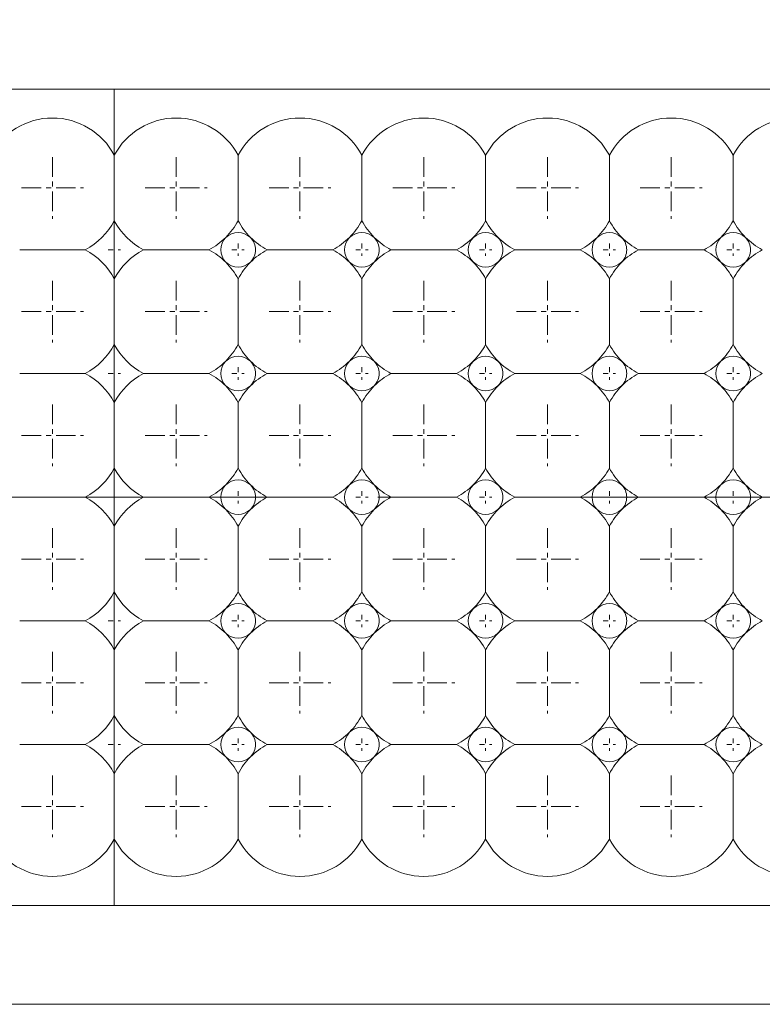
# Model space of a CAD drawing. Header units: millimetres. Extents: x -201 to 202, y 143 to 428.
# Tile 9 of 28: x -65 to -50, y 275 to 295. Entities that reach past the tile are written whole.
import ezdxf

# ---------------------------------------------------------------- set-up
doc = ezdxf.new("R2010")
doc.units = ezdxf.units.MM
doc.header["$LTSCALE"] = 0.25
doc.linetypes.add('CENTER', pattern=[50.8, 31.75, -6.35, 6.35, -6.35])
for name, color, linetype, lineweight in [('BASE', 7, 'Continuous', 20), ('CENTER', 1, 'CENTER', 9), ('DIMENSION', 6, 'Continuous', 9), ('LED LENS', 7, 'Continuous', 20)]:
    doc.layers.add(name, color=color, linetype=linetype, lineweight=lineweight)
doc.styles.add('VS Standard', font='msgothic.ttc', dxfattribs={"height": 3})
doc.dimstyles.new('VS Standard x0.5', dxfattribs={"dimtxt": 3, "dimasz": 3, "dimexe": 0.5, "dimexo": 0.8, "dimgap": 0.5, "dimtad": 3, "dimlfac": 2, "dimrnd": 0.0001, "dimzin": 9, "dimdsep": 46, "dimtxsty": 'VS Standard', "dimcen": 0, "dimaunit": 1, "dimadec": 0, "dimazin": 2, "dimtfac": 1, "dimtmove": 0, "dimatfit": 3, "dimfxl": 1, "dimtolj": 1, "dimtzin": 0, "dimarcsym": 0})

# ---------------------------------------------------------------- blocks, each defined once
blk = doc.blocks.new('*D222')
at = {"layer": 'Defpoints', "color": 0}
for p in [(38.235, 325.775), (-115.265, 290.869), (38.235, 290.869)]:
    blk.add_point(p, dxfattribs=at)
at = {"layer": 'DIMENSION', "color": 0, "lineweight": -2}
for p, q in [((-115.265, 291.669), (-115.265, 326.275)), ((38.235, 291.669), (38.235, 326.275)), ((-112.265, 325.775), (35.235, 325.775))]:
    blk.add_line(p, q, dxfattribs=at)
at = {"layer": 'DIMENSION', "color": 0}
for points in [[(-112.265, 326.275), (-112.265, 325.275), (-115.265, 325.775)], [(35.235, 325.275), (35.235, 326.275), (38.235, 325.775)]]:
    blk.add_solid(points, dxfattribs=at)
at = {"layer": 'DIMENSION', "color": 0, "insert": (-38.515, 328.027), "char_height": 3, "attachment_point": 5, "style": 'VS Standard'}
blk.add_mtext('\\A1;\\A1;(307)', dxfattribs=at)

msp = doc.modelspace()

# ---------------------------------------------------------------- linework, layer by layer
at = {"layer": 'BASE'}
for p, q in [((36.4858, 293.6194), (-113.5142, 293.6194)), ((-113.5142, 277.1194), (36.4858, 277.1194)), ((36.4858, 275.1194), (-113.5142, 275.1194))]:
    msp.add_line(p, q, dxfattribs=at)
at = {"layer": 'CENTER', "ltscale": 0.05}
for p, q in [((-64.7642, 292.2444), (-64.7642, 290.9944)), ((-62.2642, 292.2444), (-62.2642, 290.9944)), ((-59.7642, 292.2444), (-59.7642, 290.9944)), ((-57.2642, 292.2444), (-57.2642, 290.9944)), ((-54.7642, 292.2444), (-54.7642, 290.9944)), ((-52.2642, 292.2444), (-52.2642, 290.9944)), ((-65.3892, 291.6194), (-64.1392, 291.6194)), ((-62.8892, 291.6194), (-61.6392, 291.6194)), ((-60.3892, 291.6194), (-59.1392, 291.6194)), ((-57.8892, 291.6194), (-56.6392, 291.6194)), ((-55.3892, 291.6194), (-54.1392, 291.6194)), ((-52.8892, 291.6194), (-51.6392, 291.6194)), ((-64.7642, 289.7444), (-64.7642, 288.4944)), ((-62.2642, 289.7444), (-62.2642, 288.4944)), ((-59.7642, 289.7444), (-59.7642, 288.4944)), ((-57.2642, 289.7444), (-57.2642, 288.4944)), ((-54.7642, 289.7444), (-54.7642, 288.4944)), ((-52.2642, 289.7444), (-52.2642, 288.4944)), ((-65.3892, 289.1194), (-64.1392, 289.1194)), ((-62.8892, 289.1194), (-61.6392, 289.1194)), ((-60.3892, 289.1194), (-59.1392, 289.1194)), ((-57.8892, 289.1194), (-56.6392, 289.1194)), ((-55.3892, 289.1194), (-54.1392, 289.1194)), ((-52.8892, 289.1194), (-51.6392, 289.1194)), ((-64.7642, 287.2444), (-64.7642, 285.9944)), ((-62.2642, 287.2444), (-62.2642, 285.9944)), ((-59.7642, 287.2444), (-59.7642, 285.9944)), ((-57.2642, 287.2444), (-57.2642, 285.9944)), ((-54.7642, 287.2444), (-54.7642, 285.9944)), ((-52.2642, 287.2444), (-52.2642, 285.9944)), ((-65.3892, 286.6194), (-64.1392, 286.6194)), ((-62.8892, 286.6194), (-61.6392, 286.6194)), ((-60.3892, 286.6194), (-59.1392, 286.6194)), ((-57.8892, 286.6194), (-56.6392, 286.6194)), ((-55.3892, 286.6194), (-54.1392, 286.6194)), ((-52.8892, 286.6194), (-51.6392, 286.6194)), ((-64.7642, 284.7444), (-64.7642, 283.4944)), ((-62.2642, 284.7444), (-62.2642, 283.4944)), ((-59.7642, 284.7444), (-59.7642, 283.4944)), ((-57.2642, 284.7444), (-57.2642, 283.4944)), ((-54.7642, 284.7444), (-54.7642, 283.4944)), ((-52.2642, 284.7444), (-52.2642, 283.4944)), ((-65.3892, 284.1194), (-64.1392, 284.1194)), ((-62.8892, 284.1194), (-61.6392, 284.1194)), ((-60.3892, 284.1194), (-59.1392, 284.1194)), ((-57.8892, 284.1194), (-56.6392, 284.1194)), ((-55.3892, 284.1194), (-54.1392, 284.1194)), ((-52.8892, 284.1194), (-51.6392, 284.1194)), ((-64.7642, 282.2444), (-64.7642, 280.9944)), ((-62.2642, 282.2444), (-62.2642, 280.9944)), ((-59.7642, 282.2444), (-59.7642, 280.9944)), ((-57.2642, 282.2444), (-57.2642, 280.9944)), ((-54.7642, 282.2444), (-54.7642, 280.9944)), ((-52.2642, 282.2444), (-52.2642, 280.9944)), ((-65.3892, 281.6194), (-64.1392, 281.6194)), ((-62.8892, 281.6194), (-61.6392, 281.6194)), ((-60.3892, 281.6194), (-59.1392, 281.6194)), ((-57.8892, 281.6194), (-56.6392, 281.6194)), ((-55.3892, 281.6194), (-54.1392, 281.6194)), ((-52.8892, 281.6194), (-51.6392, 281.6194)), ((-64.7642, 279.7444), (-64.7642, 278.4944)), ((-62.2642, 279.7444), (-62.2642, 278.4944)), ((-59.7642, 279.7444), (-59.7642, 278.4944)), ((-57.2642, 279.7444), (-57.2642, 278.4944)), ((-54.7642, 279.7444), (-54.7642, 278.4944)), ((-52.2642, 279.7444), (-52.2642, 278.4944)), ((-65.3892, 279.1194), (-64.1392, 279.1194)), ((-62.8892, 279.1194), (-61.6392, 279.1194)), ((-60.3892, 279.1194), (-59.1392, 279.1194)), ((-57.8892, 279.1194), (-56.6392, 279.1194)), ((-55.3892, 279.1194), (-54.1392, 279.1194)), ((-52.8892, 279.1194), (-51.6392, 279.1194))]:
    msp.add_line(p, q, dxfattribs=at)
at = {"layer": 'CENTER', "ltscale": 0.01}
for p, q in [((-63.6392, 290.3694), (-63.3892, 290.3694)), ((-63.5142, 290.4944), (-63.5142, 290.2444)), ((-61.1392, 290.3694), (-60.8892, 290.3694)), ((-61.0142, 290.4944), (-61.0142, 290.2444)), ((-58.6392, 290.3694), (-58.3892, 290.3694)), ((-58.5142, 290.4944), (-58.5142, 290.2444)), ((-56.1392, 290.3694), (-55.8892, 290.3694)), ((-56.0142, 290.4944), (-56.0142, 290.2444)), ((-53.6392, 290.3694), (-53.3892, 290.3694)), ((-53.5142, 290.4944), (-53.5142, 290.2444)), ((-51.1392, 290.3694), (-50.8892, 290.3694)), ((-51.0142, 290.4944), (-51.0142, 290.2444)), ((-63.5142, 287.9944), (-63.5142, 287.7444)), ((-61.0142, 287.9944), (-61.0142, 287.7444)), ((-58.5142, 287.9944), (-58.5142, 287.7444)), ((-56.0142, 287.9944), (-56.0142, 287.7444)), ((-53.5142, 287.9944), (-53.5142, 287.7444)), ((-51.0142, 287.9944), (-51.0142, 287.7444)), ((-63.6392, 287.8694), (-63.3892, 287.8694)), ((-61.1392, 287.8694), (-60.8892, 287.8694)), ((-58.6392, 287.8694), (-58.3892, 287.8694)), ((-56.1392, 287.8694), (-55.8892, 287.8694)), ((-53.6392, 287.8694), (-53.3892, 287.8694)), ((-51.1392, 287.8694), (-50.8892, 287.8694)), ((-63.5142, 285.4944), (-63.5142, 285.2444)), ((-61.0142, 285.4944), (-61.0142, 285.2444)), ((-58.5142, 285.4944), (-58.5142, 285.2444)), ((-56.0142, 285.4944), (-56.0142, 285.2444)), ((-53.5142, 285.4944), (-53.5142, 285.2444)), ((-51.0142, 285.4944), (-51.0142, 285.2444)), ((-63.6392, 285.3694), (-63.3892, 285.3694)), ((-61.1392, 285.3694), (-60.8892, 285.3694)), ((-58.6392, 285.3694), (-58.3892, 285.3694)), ((-56.1392, 285.3694), (-55.8892, 285.3694)), ((-53.6392, 285.3694), (-53.3892, 285.3694)), ((-51.1392, 285.3694), (-50.8892, 285.3694)), ((-63.6392, 282.8694), (-63.3892, 282.8694)), ((-63.5142, 282.9944), (-63.5142, 282.7444)), ((-61.1392, 282.8694), (-60.8892, 282.8694)), ((-61.0142, 282.9944), (-61.0142, 282.7444)), ((-58.6392, 282.8694), (-58.3892, 282.8694)), ((-58.5142, 282.9944), (-58.5142, 282.7444)), ((-56.1392, 282.8694), (-55.8892, 282.8694)), ((-56.0142, 282.9944), (-56.0142, 282.7444)), ((-53.6392, 282.8694), (-53.3892, 282.8694)), ((-53.5142, 282.9944), (-53.5142, 282.7444)), ((-51.1392, 282.8694), (-50.8892, 282.8694)), ((-51.0142, 282.9944), (-51.0142, 282.7444)), ((-63.5142, 280.4944), (-63.5142, 280.2444)), ((-61.0142, 280.4944), (-61.0142, 280.2444)), ((-58.5142, 280.4944), (-58.5142, 280.2444)), ((-56.0142, 280.4944), (-56.0142, 280.2444)), ((-53.5142, 280.4944), (-53.5142, 280.2444)), ((-51.0142, 280.4944), (-51.0142, 280.2444)), ((-63.6392, 280.3694), (-63.3892, 280.3694)), ((-61.1392, 280.3694), (-60.8892, 280.3694)), ((-58.6392, 280.3694), (-58.3892, 280.3694)), ((-56.1392, 280.3694), (-55.8892, 280.3694)), ((-53.6392, 280.3694), (-53.3892, 280.3694)), ((-51.1392, 280.3694), (-50.8892, 280.3694))]:
    msp.add_line(p, q, dxfattribs=at)
at = {"layer": 'CENTER'}
msp.add_line((-118.5142, 285.3694), (41.4858, 285.3694), dxfattribs=at)
at = {"layer": 'LED LENS'}
for p, q in [((-63.5142, 293.6194), (-63.5142, 277.1194)), ((-63.5142, 292.2808), (-63.5142, 293.6194)), ((-63.5142, 293.6194), (-63.5142, 277.1194)), ((-61.0142, 292.2808), (-61.0142, 291.6194)), ((-58.5142, 292.2808), (-58.5142, 291.6194)), ((-56.0142, 292.2808), (-56.0142, 291.6194)), ((-53.5142, 292.2808), (-53.5142, 291.6194)), ((-51.0142, 292.2808), (-51.0142, 291.6194)), ((-61.0142, 291.6194), (-61.0142, 290.958)), ((-58.5142, 291.6194), (-58.5142, 290.958)), ((-56.0142, 291.6194), (-56.0142, 290.958)), ((-53.5142, 291.6194), (-53.5142, 290.958)), ((-51.0142, 291.6194), (-51.0142, 290.958)), ((-65.4256, 290.3694), (-64.1027, 290.3694)), ((-62.9256, 290.3694), (-61.6027, 290.3694)), ((-60.4256, 290.3694), (-59.1027, 290.3694)), ((-57.9256, 290.3694), (-56.6027, 290.3694)), ((-55.4256, 290.3694), (-54.1027, 290.3694)), ((-52.9256, 290.3694), (-51.6027, 290.3694)), ((-61.0142, 289.7808), (-61.0142, 289.1194)), ((-58.5142, 289.7808), (-58.5142, 289.1194)), ((-56.0142, 289.7808), (-56.0142, 289.1194)), ((-53.5142, 289.7808), (-53.5142, 289.1194)), ((-51.0142, 289.7808), (-51.0142, 289.1194)), ((-61.0142, 289.1194), (-61.0142, 288.458)), ((-58.5142, 289.1194), (-58.5142, 288.458)), ((-56.0142, 289.1194), (-56.0142, 288.458)), ((-53.5142, 289.1194), (-53.5142, 288.458)), ((-51.0142, 289.1194), (-51.0142, 288.458)), ((-65.4256, 287.8694), (-64.1027, 287.8694)), ((-62.9256, 287.8694), (-61.6027, 287.8694)), ((-60.4256, 287.8694), (-59.1027, 287.8694)), ((-57.9256, 287.8694), (-56.6027, 287.8694)), ((-55.4256, 287.8694), (-54.1027, 287.8694)), ((-52.9256, 287.8694), (-51.6027, 287.8694)), ((-61.0142, 287.2808), (-61.0142, 286.6194)), ((-58.5142, 287.2808), (-58.5142, 286.6194)), ((-56.0142, 287.2808), (-56.0142, 286.6194)), ((-53.5142, 287.2808), (-53.5142, 286.6194)), ((-51.0142, 287.2808), (-51.0142, 286.6194)), ((-61.0142, 286.6194), (-61.0142, 285.958)), ((-58.5142, 286.6194), (-58.5142, 285.958)), ((-56.0142, 286.6194), (-56.0142, 285.958)), ((-53.5142, 286.6194), (-53.5142, 285.958)), ((-51.0142, 286.6194), (-51.0142, 285.958)), ((-65.4256, 285.3694), (-64.1027, 285.3694)), ((-62.9256, 285.3694), (-61.6027, 285.3694)), ((-60.4256, 285.3694), (-59.1027, 285.3694)), ((-57.9256, 285.3694), (-56.6027, 285.3694)), ((-55.4256, 285.3694), (-54.1027, 285.3694)), ((-52.9256, 285.3694), (-51.6027, 285.3694)), ((-61.0142, 284.7808), (-61.0142, 284.1194)), ((-58.5142, 284.7808), (-58.5142, 284.1194)), ((-56.0142, 284.7808), (-56.0142, 284.1194)), ((-53.5142, 284.7808), (-53.5142, 284.1194)), ((-51.0142, 284.7808), (-51.0142, 284.1194)), ((-61.0142, 284.1194), (-61.0142, 283.458)), ((-58.5142, 284.1194), (-58.5142, 283.458)), ((-56.0142, 284.1194), (-56.0142, 283.458)), ((-53.5142, 284.1194), (-53.5142, 283.458)), ((-51.0142, 284.1194), (-51.0142, 283.458)), ((-65.4256, 282.8694), (-64.1027, 282.8694)), ((-62.9256, 282.8694), (-61.6027, 282.8694)), ((-60.4256, 282.8694), (-59.1027, 282.8694)), ((-57.9256, 282.8694), (-56.6027, 282.8694)), ((-55.4256, 282.8694), (-54.1027, 282.8694)), ((-52.9256, 282.8694), (-51.6027, 282.8694)), ((-61.0142, 282.2808), (-61.0142, 281.6194)), ((-58.5142, 282.2808), (-58.5142, 281.6194)), ((-56.0142, 282.2808), (-56.0142, 281.6194)), ((-53.5142, 282.2808), (-53.5142, 281.6194)), ((-51.0142, 282.2808), (-51.0142, 281.6194)), ((-61.0142, 281.6194), (-61.0142, 280.958)), ((-58.5142, 281.6194), (-58.5142, 280.958)), ((-56.0142, 281.6194), (-56.0142, 280.958)), ((-53.5142, 281.6194), (-53.5142, 280.958)), ((-51.0142, 281.6194), (-51.0142, 280.958)), ((-65.4256, 280.3694), (-64.1027, 280.3694)), ((-62.9256, 280.3694), (-61.6027, 280.3694)), ((-60.4256, 280.3694), (-59.1027, 280.3694)), ((-57.9256, 280.3694), (-56.6027, 280.3694)), ((-55.4256, 280.3694), (-54.1027, 280.3694)), ((-52.9256, 280.3694), (-51.6027, 280.3694)), ((-61.0142, 279.7808), (-61.0142, 279.1194)), ((-58.5142, 279.7808), (-58.5142, 279.1194)), ((-56.0142, 279.7808), (-56.0142, 279.1194)), ((-53.5142, 279.7808), (-53.5142, 279.1194)), ((-51.0142, 279.7808), (-51.0142, 279.1194)), ((-61.0142, 279.1194), (-61.0142, 278.458)), ((-58.5142, 279.1194), (-58.5142, 278.458)), ((-56.0142, 279.1194), (-56.0142, 278.458)), ((-53.5142, 279.1194), (-53.5142, 278.458)), ((-51.0142, 279.1194), (-51.0142, 278.458))]:
    msp.add_line(p, q, dxfattribs=at)
for centre, radius, start, end in [((-64.7642, 291.6194), 1.4142, 27.88557, 152.11443), ((-62.2642, 291.6194), 1.4142, 27.88557, 152.11443), ((-59.7642, 291.6194), 1.4142, 27.88557, 152.11443), ((-57.2642, 291.6194), 1.4142, 27.88557, 152.11443), ((-54.7642, 291.6194), 1.4142, 27.88557, 152.11443), ((-52.2642, 291.6194), 1.4142, 27.88557, 152.11443), ((-49.7642, 291.6194), 1.4142, 27.88557, 152.11443), ((-64.7642, 291.6194), 1.4142, 297.88557, 332.11443), ((-62.2642, 291.6194), 1.4142, 207.88557, 242.11443), ((-62.2642, 291.6194), 1.4142, 315, 332.11443), ((-59.7642, 291.6194), 1.4142, 207.88557, 225), ((-59.7642, 291.6194), 1.4142, 315, 332.11443), ((-57.2642, 291.6194), 1.4142, 207.88557, 225), ((-57.2642, 291.6194), 1.4142, 315, 332.11443), ((-54.7642, 291.6194), 1.4142, 207.88557, 225), ((-54.7642, 291.6194), 1.4142, 315, 332.11443), ((-52.2642, 291.6194), 1.4142, 207.88557, 225), ((-52.2642, 291.6194), 1.4142, 315, 332.11443), ((-49.7642, 291.6194), 1.4142, 207.88557, 225), ((-62.2642, 291.6194), 1.4142, 297.88557, 315), ((-61.0142, 290.3694), 0.35, 135, 225), ((-61.0142, 290.3694), 0.35, 45, 135), ((-61.0142, 290.3694), 0.35, 0, 45), ((-59.7642, 291.6194), 1.4142, 225, 242.11443), ((-59.7642, 291.6194), 1.4142, 297.88557, 315), ((-58.5142, 290.3694), 0.35, 135, 225), ((-58.5142, 290.3694), 0.35, 45, 135), ((-58.5142, 290.3694), 0.35, 0, 45), ((-57.2642, 291.6194), 1.4142, 225, 242.11443), ((-57.2642, 291.6194), 1.4142, 297.88557, 315), ((-56.0142, 290.3694), 0.35, 135, 225), ((-56.0142, 290.3694), 0.35, 45, 135), ((-56.0142, 290.3694), 0.35, 0, 45), ((-54.7642, 291.6194), 1.4142, 225, 242.11443), ((-54.7642, 291.6194), 1.4142, 297.88557, 315), ((-53.5142, 290.3694), 0.35, 135, 225), ((-53.5142, 290.3694), 0.35, 45, 135), ((-53.5142, 290.3694), 0.35, 0, 45), ((-52.2642, 291.6194), 1.4142, 225, 242.11443), ((-52.2642, 291.6194), 1.4142, 297.88557, 315), ((-51.0142, 290.3694), 0.35, 135, 225), ((-51.0142, 290.3694), 0.35, 45, 135), ((-51.0142, 290.3694), 0.35, 0, 45), ((-49.7642, 291.6194), 1.4142, 225, 242.11443), ((-64.7642, 289.1194), 1.4142, 27.88557, 62.11443), ((-62.2642, 289.1194), 1.4142, 117.88557, 152.11443), ((-62.2642, 289.1194), 1.4142, 45, 62.11443), ((-61.0142, 290.3694), 0.35, 315, 0), ((-59.7642, 289.1194), 1.4142, 117.88557, 135), ((-59.7642, 289.1194), 1.4142, 45, 62.11443), ((-58.5142, 290.3694), 0.35, 315, 0), ((-57.2642, 289.1194), 1.4142, 117.88557, 135), ((-57.2642, 289.1194), 1.4142, 45, 62.11443), ((-56.0142, 290.3694), 0.35, 315, 0), ((-54.7642, 289.1194), 1.4142, 117.88557, 135), ((-54.7642, 289.1194), 1.4142, 45, 62.11443), ((-53.5142, 290.3694), 0.35, 315, 0), ((-52.2642, 289.1194), 1.4142, 117.88557, 135), ((-52.2642, 289.1194), 1.4142, 45, 62.11443), ((-51.0142, 290.3694), 0.35, 315, 0), ((-49.7642, 289.1194), 1.4142, 117.88557, 135), ((-62.2642, 289.1194), 1.4142, 27.88557, 45), ((-61.0142, 290.3694), 0.35, 225, 315), ((-59.7642, 289.1194), 1.4142, 135, 152.11443), ((-59.7642, 289.1194), 1.4142, 27.88557, 45), ((-58.5142, 290.3694), 0.35, 225, 315), ((-57.2642, 289.1194), 1.4142, 135, 152.11443), ((-57.2642, 289.1194), 1.4142, 27.88557, 45), ((-56.0142, 290.3694), 0.35, 225, 315), ((-54.7642, 289.1194), 1.4142, 135, 152.11443), ((-54.7642, 289.1194), 1.4142, 27.88557, 45), ((-53.5142, 290.3694), 0.35, 225, 315), ((-52.2642, 289.1194), 1.4142, 135, 152.11443), ((-52.2642, 289.1194), 1.4142, 27.88557, 45), ((-51.0142, 290.3694), 0.35, 225, 315), ((-49.7642, 289.1194), 1.4142, 135, 152.11443), ((-64.7642, 289.1194), 1.4142, 297.88557, 332.11443), ((-62.2642, 289.1194), 1.4142, 207.88557, 242.11443), ((-62.2642, 289.1194), 1.4142, 315, 332.11443), ((-59.7642, 289.1194), 1.4142, 207.88557, 225), ((-59.7642, 289.1194), 1.4142, 315, 332.11443), ((-57.2642, 289.1194), 1.4142, 207.88557, 225), ((-57.2642, 289.1194), 1.4142, 315, 332.11443), ((-54.7642, 289.1194), 1.4142, 207.88557, 225), ((-54.7642, 289.1194), 1.4142, 315, 332.11443), ((-52.2642, 289.1194), 1.4142, 207.88557, 225), ((-52.2642, 289.1194), 1.4142, 315, 332.11443), ((-49.7642, 289.1194), 1.4142, 207.88557, 225), ((-61.0142, 287.8694), 0.35, 45, 135), ((-58.5142, 287.8694), 0.35, 45, 135), ((-56.0142, 287.8694), 0.35, 45, 135), ((-53.5142, 287.8694), 0.35, 45, 135), ((-51.0142, 287.8694), 0.35, 45, 135), ((-62.2642, 289.1194), 1.4142, 297.88557, 315), ((-61.0142, 287.8694), 0.35, 135, 225), ((-61.0142, 287.8694), 0.35, 0, 45), ((-59.7642, 289.1194), 1.4142, 225, 242.11443), ((-59.7642, 289.1194), 1.4142, 297.88557, 315), ((-58.5142, 287.8694), 0.35, 135, 225), ((-58.5142, 287.8694), 0.35, 0, 45), ((-57.2642, 289.1194), 1.4142, 225, 242.11443), ((-57.2642, 289.1194), 1.4142, 297.88557, 315), ((-56.0142, 287.8694), 0.35, 135, 225), ((-56.0142, 287.8694), 0.35, 0, 45), ((-54.7642, 289.1194), 1.4142, 225, 242.11443), ((-54.7642, 289.1194), 1.4142, 297.88557, 315), ((-53.5142, 287.8694), 0.35, 135, 225), ((-53.5142, 287.8694), 0.35, 0, 45), ((-52.2642, 289.1194), 1.4142, 225, 242.11443), ((-52.2642, 289.1194), 1.4142, 297.88557, 315), ((-51.0142, 287.8694), 0.35, 135, 225), ((-51.0142, 287.8694), 0.35, 0, 45), ((-49.7642, 289.1194), 1.4142, 225, 242.11443), ((-64.7642, 286.6194), 1.4142, 27.88557, 62.11443), ((-62.2642, 286.6194), 1.4142, 117.88557, 152.11443), ((-62.2642, 286.6194), 1.4142, 45, 62.11443), ((-61.0142, 287.8694), 0.35, 315, 0), ((-59.7642, 286.6194), 1.4142, 117.88557, 135), ((-59.7642, 286.6194), 1.4142, 45, 62.11443), ((-58.5142, 287.8694), 0.35, 315, 0), ((-57.2642, 286.6194), 1.4142, 117.88557, 135), ((-57.2642, 286.6194), 1.4142, 45, 62.11443), ((-56.0142, 287.8694), 0.35, 315, 0), ((-54.7642, 286.6194), 1.4142, 117.88557, 135), ((-54.7642, 286.6194), 1.4142, 45, 62.11443), ((-53.5142, 287.8694), 0.35, 315, 0), ((-52.2642, 286.6194), 1.4142, 117.88557, 135), ((-52.2642, 286.6194), 1.4142, 45, 62.11443), ((-51.0142, 287.8694), 0.35, 315, 0), ((-49.7642, 286.6194), 1.4142, 117.88557, 135), ((-62.2642, 286.6194), 1.4142, 27.88557, 45), ((-61.0142, 287.8694), 0.35, 225, 315), ((-59.7642, 286.6194), 1.4142, 135, 152.11443), ((-59.7642, 286.6194), 1.4142, 27.88557, 45), ((-58.5142, 287.8694), 0.35, 225, 315), ((-57.2642, 286.6194), 1.4142, 135, 152.11443), ((-57.2642, 286.6194), 1.4142, 27.88557, 45), ((-56.0142, 287.8694), 0.35, 225, 315), ((-54.7642, 286.6194), 1.4142, 135, 152.11443), ((-54.7642, 286.6194), 1.4142, 27.88557, 45), ((-53.5142, 287.8694), 0.35, 225, 315), ((-52.2642, 286.6194), 1.4142, 135, 152.11443), ((-52.2642, 286.6194), 1.4142, 27.88557, 45), ((-51.0142, 287.8694), 0.35, 225, 315), ((-49.7642, 286.6194), 1.4142, 135, 152.11443), ((-64.7642, 286.6194), 1.4142, 297.88557, 332.11443), ((-62.2642, 286.6194), 1.4142, 207.88557, 242.11443), ((-62.2642, 286.6194), 1.4142, 315, 332.11443), ((-59.7642, 286.6194), 1.4142, 207.88557, 225), ((-59.7642, 286.6194), 1.4142, 315, 332.11443), ((-57.2642, 286.6194), 1.4142, 207.88557, 225), ((-57.2642, 286.6194), 1.4142, 315, 332.11443), ((-54.7642, 286.6194), 1.4142, 207.88557, 225), ((-54.7642, 286.6194), 1.4142, 315, 332.11443), ((-52.2642, 286.6194), 1.4142, 207.88557, 225), ((-52.2642, 286.6194), 1.4142, 315, 332.11443), ((-49.7642, 286.6194), 1.4142, 207.88557, 225), ((-62.2642, 286.6194), 1.4142, 297.88557, 315), ((-61.0142, 285.3694), 0.35, 135, 225), ((-61.0142, 285.3694), 0.35, 45, 135), ((-61.0142, 285.3694), 0.35, 0, 45), ((-59.7642, 286.6194), 1.4142, 225, 242.11443), ((-59.7642, 286.6194), 1.4142, 297.88557, 315), ((-58.5142, 285.3694), 0.35, 135, 225), ((-58.5142, 285.3694), 0.35, 45, 135), ((-58.5142, 285.3694), 0.35, 0, 45), ((-57.2642, 286.6194), 1.4142, 225, 242.11443), ((-57.2642, 286.6194), 1.4142, 297.88557, 315), ((-56.0142, 285.3694), 0.35, 135, 225), ((-56.0142, 285.3694), 0.35, 45, 135), ((-56.0142, 285.3694), 0.35, 0, 45), ((-54.7642, 286.6194), 1.4142, 225, 242.11443), ((-54.7642, 286.6194), 1.4142, 297.88557, 315), ((-53.5142, 285.3694), 0.35, 135, 225), ((-53.5142, 285.3694), 0.35, 45, 135), ((-53.5142, 285.3694), 0.35, 0, 45), ((-52.2642, 286.6194), 1.4142, 225, 242.11443), ((-52.2642, 286.6194), 1.4142, 297.88557, 315), ((-51.0142, 285.3694), 0.35, 135, 225), ((-51.0142, 285.3694), 0.35, 45, 135), ((-51.0142, 285.3694), 0.35, 0, 45), ((-49.7642, 286.6194), 1.4142, 225, 242.11443), ((-64.7642, 284.1194), 1.4142, 27.88557, 62.11443), ((-62.2642, 284.1194), 1.4142, 117.88557, 152.11443), ((-62.2642, 284.1194), 1.4142, 45, 62.11443), ((-61.0142, 285.3694), 0.35, 315, 0), ((-59.7642, 284.1194), 1.4142, 117.88557, 135), ((-59.7642, 284.1194), 1.4142, 45, 62.11443), ((-58.5142, 285.3694), 0.35, 315, 0), ((-57.2642, 284.1194), 1.4142, 117.88557, 135), ((-57.2642, 284.1194), 1.4142, 45, 62.11443), ((-56.0142, 285.3694), 0.35, 315, 0), ((-54.7642, 284.1194), 1.4142, 117.88557, 135), ((-54.7642, 284.1194), 1.4142, 45, 62.11443), ((-53.5142, 285.3694), 0.35, 315, 0), ((-52.2642, 284.1194), 1.4142, 117.88557, 135), ((-52.2642, 284.1194), 1.4142, 45, 62.11443), ((-51.0142, 285.3694), 0.35, 315, 0), ((-49.7642, 284.1194), 1.4142, 117.88557, 135), ((-62.2642, 284.1194), 1.4142, 27.88557, 45), ((-61.0142, 285.3694), 0.35, 225, 315), ((-59.7642, 284.1194), 1.4142, 135, 152.11443), ((-59.7642, 284.1194), 1.4142, 27.88557, 45), ((-58.5142, 285.3694), 0.35, 225, 315), ((-57.2642, 284.1194), 1.4142, 135, 152.11443), ((-57.2642, 284.1194), 1.4142, 27.88557, 45), ((-56.0142, 285.3694), 0.35, 225, 315), ((-54.7642, 284.1194), 1.4142, 135, 152.11443), ((-54.7642, 284.1194), 1.4142, 27.88557, 45), ((-53.5142, 285.3694), 0.35, 225, 315), ((-52.2642, 284.1194), 1.4142, 135, 152.11443), ((-52.2642, 284.1194), 1.4142, 27.88557, 45), ((-51.0142, 285.3694), 0.35, 225, 315), ((-49.7642, 284.1194), 1.4142, 135, 152.11443), ((-64.7642, 284.1194), 1.4142, 297.88557, 332.11443), ((-62.2642, 284.1194), 1.4142, 207.88557, 242.11443), ((-62.2642, 284.1194), 1.4142, 315, 332.11443), ((-59.7642, 284.1194), 1.4142, 207.88557, 225), ((-59.7642, 284.1194), 1.4142, 315, 332.11443), ((-57.2642, 284.1194), 1.4142, 207.88557, 225), ((-57.2642, 284.1194), 1.4142, 315, 332.11443), ((-54.7642, 284.1194), 1.4142, 207.88557, 225), ((-54.7642, 284.1194), 1.4142, 315, 332.11443), ((-52.2642, 284.1194), 1.4142, 207.88557, 225), ((-52.2642, 284.1194), 1.4142, 315, 332.11443), ((-49.7642, 284.1194), 1.4142, 207.88557, 225), ((-61.0142, 282.8694), 0.35, 45, 135), ((-58.5142, 282.8694), 0.35, 45, 135), ((-56.0142, 282.8694), 0.35, 45, 135), ((-53.5142, 282.8694), 0.35, 45, 135), ((-51.0142, 282.8694), 0.35, 45, 135), ((-62.2642, 284.1194), 1.4142, 297.88557, 315), ((-61.0142, 282.8694), 0.35, 135, 225), ((-61.0142, 282.8694), 0.35, 0, 45), ((-59.7642, 284.1194), 1.4142, 225, 242.11443), ((-59.7642, 284.1194), 1.4142, 297.88557, 315), ((-58.5142, 282.8694), 0.35, 135, 225), ((-58.5142, 282.8694), 0.35, 0, 45), ((-57.2642, 284.1194), 1.4142, 225, 242.11443), ((-57.2642, 284.1194), 1.4142, 297.88557, 315), ((-56.0142, 282.8694), 0.35, 135, 225), ((-56.0142, 282.8694), 0.35, 0, 45), ((-54.7642, 284.1194), 1.4142, 225, 242.11443), ((-54.7642, 284.1194), 1.4142, 297.88557, 315), ((-53.5142, 282.8694), 0.35, 135, 225), ((-53.5142, 282.8694), 0.35, 0, 45), ((-52.2642, 284.1194), 1.4142, 225, 242.11443), ((-52.2642, 284.1194), 1.4142, 297.88557, 315), ((-51.0142, 282.8694), 0.35, 135, 225), ((-51.0142, 282.8694), 0.35, 0, 45), ((-49.7642, 284.1194), 1.4142, 225, 242.11443), ((-64.7642, 281.6194), 1.4142, 27.88557, 62.11443), ((-62.2642, 281.6194), 1.4142, 117.88557, 152.11443), ((-62.2642, 281.6194), 1.4142, 45, 62.11443), ((-61.0142, 282.8694), 0.35, 315, 0), ((-59.7642, 281.6194), 1.4142, 117.88557, 135), ((-59.7642, 281.6194), 1.4142, 45, 62.11443), ((-58.5142, 282.8694), 0.35, 315, 0), ((-57.2642, 281.6194), 1.4142, 117.88557, 135), ((-57.2642, 281.6194), 1.4142, 45, 62.11443), ((-56.0142, 282.8694), 0.35, 315, 0), ((-54.7642, 281.6194), 1.4142, 117.88557, 135), ((-54.7642, 281.6194), 1.4142, 45, 62.11443), ((-53.5142, 282.8694), 0.35, 315, 0), ((-52.2642, 281.6194), 1.4142, 117.88557, 135), ((-52.2642, 281.6194), 1.4142, 45, 62.11443), ((-51.0142, 282.8694), 0.35, 315, 0), ((-49.7642, 281.6194), 1.4142, 117.88557, 135), ((-62.2642, 281.6194), 1.4142, 27.88557, 45), ((-61.0142, 282.8694), 0.35, 225, 315), ((-59.7642, 281.6194), 1.4142, 135, 152.11443), ((-59.7642, 281.6194), 1.4142, 27.88557, 45), ((-58.5142, 282.8694), 0.35, 225, 315), ((-57.2642, 281.6194), 1.4142, 135, 152.11443), ((-57.2642, 281.6194), 1.4142, 27.88557, 45), ((-56.0142, 282.8694), 0.35, 225, 315), ((-54.7642, 281.6194), 1.4142, 135, 152.11443), ((-54.7642, 281.6194), 1.4142, 27.88557, 45), ((-53.5142, 282.8694), 0.35, 225, 315), ((-52.2642, 281.6194), 1.4142, 135, 152.11443), ((-52.2642, 281.6194), 1.4142, 27.88557, 45), ((-51.0142, 282.8694), 0.35, 225, 315), ((-49.7642, 281.6194), 1.4142, 135, 152.11443), ((-64.7642, 281.6194), 1.4142, 297.88557, 332.11443), ((-62.2642, 281.6194), 1.4142, 207.88557, 242.11443), ((-62.2642, 281.6194), 1.4142, 315, 332.11443), ((-59.7642, 281.6194), 1.4142, 207.88557, 225), ((-59.7642, 281.6194), 1.4142, 315, 332.11443), ((-57.2642, 281.6194), 1.4142, 207.88557, 225), ((-57.2642, 281.6194), 1.4142, 315, 332.11443), ((-54.7642, 281.6194), 1.4142, 207.88557, 225), ((-54.7642, 281.6194), 1.4142, 315, 332.11443), ((-52.2642, 281.6194), 1.4142, 207.88557, 225), ((-52.2642, 281.6194), 1.4142, 315, 332.11443), ((-49.7642, 281.6194), 1.4142, 207.88557, 225), ((-62.2642, 281.6194), 1.4142, 297.88557, 315), ((-61.0142, 280.3694), 0.35, 135, 225), ((-61.0142, 280.3694), 0.35, 45, 135), ((-61.0142, 280.3694), 0.35, 0, 45), ((-59.7642, 281.6194), 1.4142, 225, 242.11443), ((-59.7642, 281.6194), 1.4142, 297.88557, 315), ((-58.5142, 280.3694), 0.35, 135, 225), ((-58.5142, 280.3694), 0.35, 45, 135), ((-58.5142, 280.3694), 0.35, 0, 45), ((-57.2642, 281.6194), 1.4142, 225, 242.11443), ((-57.2642, 281.6194), 1.4142, 297.88557, 315), ((-56.0142, 280.3694), 0.35, 135, 225), ((-56.0142, 280.3694), 0.35, 45, 135), ((-56.0142, 280.3694), 0.35, 0, 45), ((-54.7642, 281.6194), 1.4142, 225, 242.11443), ((-54.7642, 281.6194), 1.4142, 297.88557, 315), ((-53.5142, 280.3694), 0.35, 135, 225), ((-53.5142, 280.3694), 0.35, 45, 135), ((-53.5142, 280.3694), 0.35, 0, 45), ((-52.2642, 281.6194), 1.4142, 225, 242.11443), ((-52.2642, 281.6194), 1.4142, 297.88557, 315), ((-51.0142, 280.3694), 0.35, 135, 225), ((-51.0142, 280.3694), 0.35, 45, 135), ((-51.0142, 280.3694), 0.35, 0, 45), ((-49.7642, 281.6194), 1.4142, 225, 242.11443), ((-64.7642, 279.1194), 1.4142, 27.88557, 62.11443), ((-62.2642, 279.1194), 1.4142, 117.88557, 152.11443), ((-62.2642, 279.1194), 1.4142, 45, 62.11443), ((-61.0142, 280.3694), 0.35, 315, 0), ((-59.7642, 279.1194), 1.4142, 117.88557, 135), ((-59.7642, 279.1194), 1.4142, 45, 62.11443), ((-58.5142, 280.3694), 0.35, 315, 0), ((-57.2642, 279.1194), 1.4142, 117.88557, 135), ((-57.2642, 279.1194), 1.4142, 45, 62.11443), ((-56.0142, 280.3694), 0.35, 315, 0), ((-54.7642, 279.1194), 1.4142, 117.88557, 135), ((-54.7642, 279.1194), 1.4142, 45, 62.11443), ((-53.5142, 280.3694), 0.35, 315, 0), ((-52.2642, 279.1194), 1.4142, 117.88557, 135), ((-52.2642, 279.1194), 1.4142, 45, 62.11443), ((-51.0142, 280.3694), 0.35, 315, 0), ((-49.7642, 279.1194), 1.4142, 117.88557, 135), ((-62.2642, 279.1194), 1.4142, 27.88557, 45), ((-61.0142, 280.3694), 0.35, 225, 315), ((-59.7642, 279.1194), 1.4142, 135, 152.11443), ((-59.7642, 279.1194), 1.4142, 27.88557, 45), ((-58.5142, 280.3694), 0.35, 225, 315), ((-57.2642, 279.1194), 1.4142, 135, 152.11443), ((-57.2642, 279.1194), 1.4142, 27.88557, 45), ((-56.0142, 280.3694), 0.35, 225, 315), ((-54.7642, 279.1194), 1.4142, 135, 152.11443), ((-54.7642, 279.1194), 1.4142, 27.88557, 45), ((-53.5142, 280.3694), 0.35, 225, 315), ((-52.2642, 279.1194), 1.4142, 135, 152.11443), ((-52.2642, 279.1194), 1.4142, 27.88557, 45), ((-51.0142, 280.3694), 0.35, 225, 315), ((-49.7642, 279.1194), 1.4142, 135, 152.11443), ((-64.7642, 279.1194), 1.4142, 207.88557, 332.11443), ((-62.2642, 279.1194), 1.4142, 207.88557, 332.11443), ((-59.7642, 279.1194), 1.4142, 207.88557, 332.11443), ((-57.2642, 279.1194), 1.4142, 207.88557, 332.11443), ((-54.7642, 279.1194), 1.4142, 207.88557, 332.11443), ((-52.2642, 279.1194), 1.4142, 207.88557, 332.11443), ((-49.7642, 279.1194), 1.4142, 207.88557, 332.11443)]:
    msp.add_arc(centre, radius, start, end, dxfattribs=at)

# ---------------------------------------------------------------- dimensions: what is measured, and where the dimension line sits
at = {"layer": 'DIMENSION'}
dim = msp.add_linear_dim(base=(38.2349, 325.7753), p1=(-115.2651, 290.8694), p2=(38.2349, 290.8694), text='\\A1;(<>)', dimstyle='VS Standard x0.5', dxfattribs=at)
dim.commit()
dim.dimension.update_dxf_attribs({"geometry": '*D222', "text_midpoint": (-38.5151, 325.7753), "dimtype": 160})

doc.saveas('drawing.dxf')
